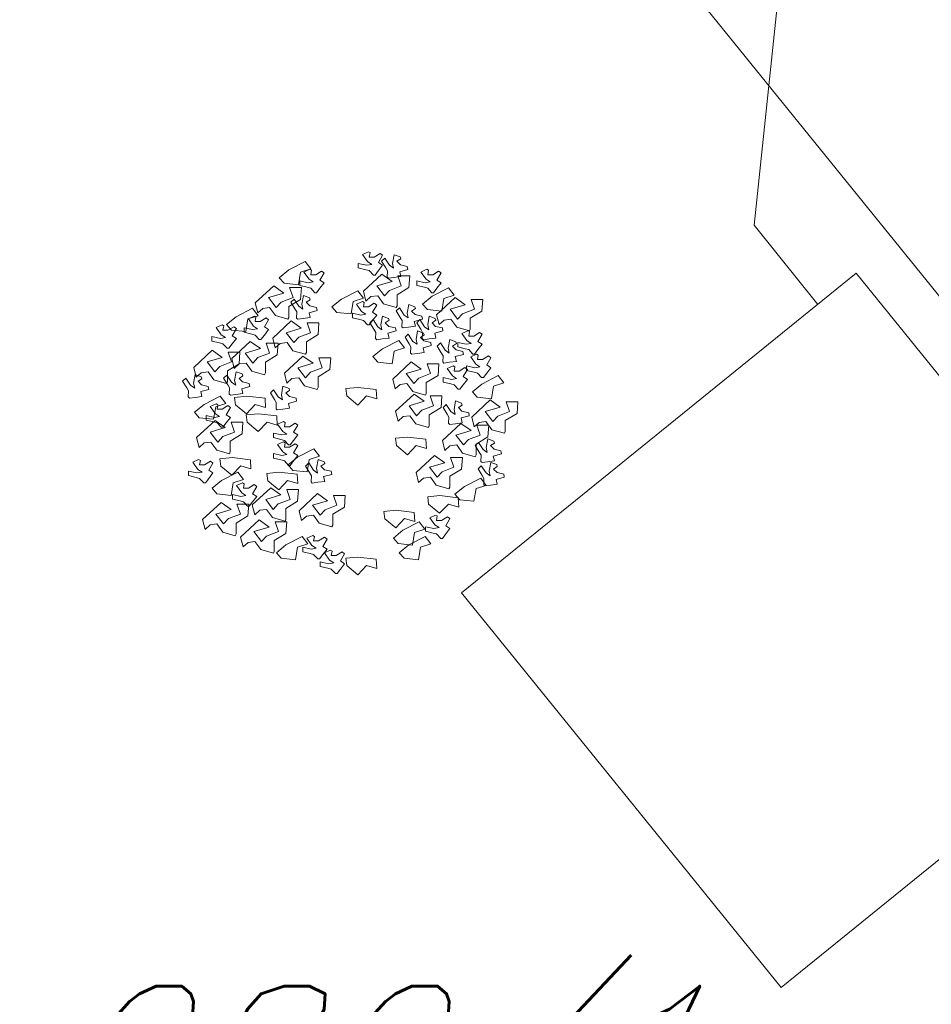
# Model space of a CAD drawing. Header units: millimetres. Extents: x 399756 to 681636, y -205891 to -101508.
# Tile 30 of 33: x 605065 to 614039, y -152770 to -143078. Entities that reach past the tile are written whole.
import ezdxf
from ezdxf.enums import TextEntityAlignment as Align

# ---------------------------------------------------------------- set-up
doc = ezdxf.new("R2010")
doc.units = ezdxf.units.MM
doc.header["$LTSCALE"] = 10
doc.header["$MEASUREMENT"] = 0
for name, color, linetype, lineweight in [('A_TENKA', 7, 'Continuous', 5), ('DAZDOVA KANALIZACIA', 30, 'ST_KANAL_DEST_PLNA', 50), ('PRIPOJKA SPLASKOVEJ KANALIZACIE', 82, 'Continuous', 30), ('stromy', 7, 'Continuous', 5), ('ZTI_KANAL_SPLASK-pripojka', 34, 'ST_KANAL_SPLASK_PLNA', 25), ('ZTI_PLYN_VEREJNY', 40, 'ST_KANAL_SPLASK_PLNA', 25)]:
    doc.layers.add(name, color=color, linetype=linetype, lineweight=lineweight)
doc.layers.add('N_ZELEN', color=7, linetype='Continuous')
doc.styles.get("Standard").update_dxf_attribs({"font": 'simplex.shx', "width": 0.8})
doc.linetypes.add('ST_KANAL_DEST_PLNA', pattern='A,136,-20,34,[23,st.shx,S=10,R=0,X=0,Y=0],16,[2,st.shx,S=10,R=0,X=0,Y=0],-25', length=231)
doc.linetypes.add('ST_KANAL_SPLASK_PLNA', pattern='A,136,-20,8,[2,st.shx,S=10,R=0,X=0,Y=0],32,[2,st.shx,S=10,R=0,X=0,Y=0],-25', length=221)
doc.linetypes.add('ST_PLYNOVOD_PLNA', pattern='A,136,-20,15,[25,st.shx,S=5,R=0,X=0,Y=0],-30,15,-25', length=241)

# ---------------------------------------------------------------- blocks, each defined once
blk = doc.blocks.new('fdhng')
at = {"layer": 'stromy'}
for p, q in [((523066.2, -980142.8), (523050.1, -980150.2)), ((523050.1, -980150.2), (523063.9, -980169.9)), ((523070.8, -980145.3), (523066.2, -980142.8)), ((523068.5, -980157.6), (523070.8, -980145.3)), ((523082.3, -980157.6), (523068.5, -980157.6)), ((523098.4, -980147.7), (523082.3, -980157.6)), ((523093.8, -980172.4), (523105.3, -980152.6)), ((523105.3, -980152.6), (523098.4, -980147.7)), ((523111.1, -980160.1), (523102.4, -980168.8)), ((523123.9, -980179.8), (523111.1, -980160.1)), ((523136.7, -980150.8), (523132.5, -980174.5)), ((523153.3, -980157), (523136.7, -980150.8)), ((523144.5, -980169), (523154.8, -980162)), ((523154.8, -980162), (523153.3, -980157)), ((522822.7, -980213.7), (522848.8, -980192.5)), ((522848.8, -980192.5), (522893.4, -980169.5)), ((522908.7, -980189.7), (522880.8, -980198.6)), ((522906.2, -980190.8), (522890.1, -980198.2)), ((522893.4, -980169.5), (522908.7, -980189.7)), ((522910.8, -980193.3), (522906.2, -980190.8)), ((522908.5, -980205.6), (522910.8, -980193.3)), ((523038.6, -980174.8), (523038.6, -980187.1)), ((523061.6, -980179.8), (523038.6, -980174.8)), ((523038.6, -980187.1), (523059.3, -980192.1)), ((523059.3, -980192.1), (523068.5, -980194.5)), ((523075.4, -980177.3), (523061.6, -980179.8)), ((523063.9, -980169.9), (523075.4, -980177.3)), ((523068.5, -980194.5), (523080, -980206.9)), ((523084.6, -980206.9), (523093.8, -980194.5)), ((523105.3, -980179.8), (523093.8, -980172.4)), ((523093.8, -980194.5), (523105.3, -980179.8)), ((523102.4, -980168.8), (523113.6, -980186.9)), ((523113.6, -980186.9), (523118.3, -980195.2)), ((523135.4, -980187.9), (523123.9, -980179.8)), ((523132.5, -980174.5), (523135.4, -980187.9)), ((523154.2, -980178.8), (523144.5, -980169)), ((523151.9, -980197.4), (523174, -980191.5)), ((523172.6, -980183.2), (523154.2, -980178.8)), ((523174, -980191.5), (523172.6, -980183.2)), ((523226.2, -980190.8), (523210.1, -980198.2)), ((523230.8, -980193.3), (523226.2, -980190.8)), ((523228.5, -980205.6), (523230.8, -980193.3)), ((522835.9, -980228.9), (522822.7, -980213.7)), ((522880.8, -980198.6), (522874.9, -980232.9)), ((522890.1, -980198.2), (522903.9, -980217.9)), ((522903.9, -980217.9), (522915.4, -980225.3)), ((522922.3, -980205.6), (522908.5, -980205.6)), ((522938.4, -980195.7), (522922.3, -980205.6)), ((522933.8, -980220.4), (522945.3, -980200.6)), ((522945.3, -980227.8), (522933.8, -980220.4)), ((522945.3, -980200.6), (522938.4, -980195.7)), ((523052.7, -980250.9), (523103.3, -980204.1)), ((523080, -980206.9), (523084.6, -980206.9)), ((523103.3, -980204.1), (523130.9, -980223.8)), ((523118.3, -980195.2), (523117.7, -980212)), ((523117.7, -980212), (523121, -980215.3)), ((523121, -980215.3), (523136.2, -980213)), ((523136.2, -980213), (523154.8, -980210.7)), ((523156.2, -980236.1), (523147, -980209)), ((523147, -980209), (523179.2, -980209)), ((523154.8, -980210.7), (523151.9, -980197.4)), ((523179.2, -980209), (523176.9, -980241)), ((523210.1, -980198.2), (523223.9, -980217.9)), ((523223.9, -980217.9), (523235.4, -980225.3)), ((523242.3, -980205.6), (523228.5, -980205.6)), ((523258.4, -980195.7), (523242.3, -980205.6)), ((523253.8, -980220.4), (523265.3, -980200.6)), ((523265.3, -980227.8), (523253.8, -980220.4)), ((523265.3, -980200.6), (523258.4, -980195.7)), ((522756.7, -980282.9), (522807.3, -980236.1)), ((522807.3, -980236.1), (522834.9, -980255.8)), ((522874.9, -980232.9), (522835.9, -980228.9)), ((522860.2, -980268.1), (522851, -980241)), ((522851, -980241), (522883.2, -980241)), ((522878.6, -980222.8), (522878.6, -980235.1)), ((522901.6, -980227.8), (522878.6, -980222.8)), ((522878.6, -980235.1), (522899.3, -980240.1)), ((522883.2, -980241), (522880.9, -980273)), ((522899.3, -980240.1), (522908.5, -980242.5)), ((522915.4, -980225.3), (522901.6, -980227.8)), ((522908.5, -980242.5), (522920, -980254.9)), ((522924.6, -980254.9), (522933.8, -980242.5)), ((522933.8, -980242.5), (522945.3, -980227.8)), ((523130.9, -980223.8), (523089.5, -980236.1)), ((523089.5, -980236.1), (523110.2, -980263.2)), ((523110.2, -980263.2), (523124, -980248.4)), ((523124, -980248.4), (523156.2, -980236.1)), ((523176.9, -980241), (523144.7, -980260.7)), ((523198.6, -980222.8), (523198.6, -980235.1)), ((523221.6, -980227.8), (523198.6, -980222.8)), ((523198.6, -980235.1), (523219.3, -980240.1)), ((523219.3, -980240.1), (523228.5, -980242.5)), ((523235.4, -980225.3), (523221.6, -980227.8)), ((523228.5, -980242.5), (523240, -980254.9)), ((523240.8, -980264.5), (523285.4, -980241.5)), ((523244.6, -980254.9), (523253.8, -980242.5)), ((523253.8, -980242.5), (523265.3, -980227.8)), ((523285.4, -980241.5), (523300.7, -980261.7)), ((522834.9, -980255.8), (522793.5, -980268.1)), ((522793.5, -980268.1), (522814.2, -980295.2)), ((522828, -980280.4), (522860.2, -980268.1)), ((522880.9, -980273), (522848.7, -980292.7)), ((522863.1, -980272.1), (522854.4, -980280.8)), ((522875.9, -980291.8), (522863.1, -980272.1)), ((522888.7, -980262.8), (522884.5, -980286.5)), ((522905.3, -980269), (522888.7, -980262.8)), ((522896.5, -980281), (522906.8, -980274)), ((522906.8, -980274), (522905.3, -980269)), ((522920, -980254.9), (522924.6, -980254.9)), ((522966.7, -980293.7), (522992.8, -980272.5)), ((522992.8, -980272.5), (523037.4, -980249.5)), ((523052.7, -980269.7), (523024.8, -980278.6)), ((523037.4, -980249.5), (523052.7, -980269.7)), ((523059.6, -980278), (523052.7, -980250.9)), ((523073.4, -980265.6), (523059.6, -980278)), ((523091.8, -980263.2), (523073.4, -980265.6)), ((523107.9, -980285.4), (523091.8, -980263.2)), ((523144.7, -980260.7), (523144.7, -980290.3)), ((523214.7, -980285.7), (523240.8, -980264.5)), ((523240, -980254.9), (523244.6, -980254.9)), ((523252.7, -980314.9), (523303.3, -980268.1)), ((523272.8, -980270.6), (523266.9, -980304.9)), ((523300.7, -980261.7), (523272.8, -980270.6)), ((523303.3, -980268.1), (523330.9, -980287.8)), ((523356.2, -980300.1), (523347, -980273)), ((523347, -980273), (523379.2, -980273)), ((523379.2, -980273), (523376.9, -980305)), ((522704.8, -980320.5), (522749.4, -980297.5)), ((522749.4, -980297.5), (522764.7, -980317.7)), ((522763.6, -980310), (522756.7, -980282.9)), ((522777.4, -980297.6), (522763.6, -980310)), ((522795.8, -980295.2), (522777.4, -980297.6)), ((522811.9, -980317.4), (522795.8, -980295.2)), ((522814.2, -980295.2), (522828, -980280.4)), ((522848.7, -980292.7), (522848.7, -980322.3)), ((522854.4, -980280.8), (522865.6, -980298.9)), ((522865.6, -980298.9), (522870.3, -980307.2)), ((522887.4, -980299.9), (522875.9, -980291.8)), ((522884.5, -980286.5), (522887.4, -980299.9)), ((522906.2, -980290.8), (522896.5, -980281)), ((522924.6, -980295.2), (522906.2, -980290.8)), ((522926, -980303.5), (522924.6, -980295.2)), ((522979.9, -980308.9), (522966.7, -980293.7)), ((523024.8, -980278.6), (523018.9, -980312.9)), ((523050.2, -980278.8), (523034.1, -980286.2)), ((523034.1, -980286.2), (523047.9, -980305.9)), ((523054.8, -980281.3), (523050.2, -980278.8)), ((523052.5, -980293.6), (523054.8, -980281.3)), ((523066.3, -980293.6), (523052.5, -980293.6)), ((523082.4, -980283.7), (523066.3, -980293.6)), ((523077.8, -980308.4), (523089.3, -980288.6)), ((523089.3, -980288.6), (523082.4, -980283.7)), ((523142.4, -980295.2), (523107.9, -980285.4)), ((523144.7, -980290.3), (523142.4, -980295.2)), ((523151.1, -980296.1), (523142.4, -980304.8)), ((523163.9, -980315.8), (523151.1, -980296.1)), ((523176.7, -980286.8), (523172.5, -980310.5)), ((523193.3, -980293), (523176.7, -980286.8)), ((523184.5, -980305), (523194.8, -980298)), ((523194.8, -980298), (523193.3, -980293)), ((523227.9, -980300.9), (523214.7, -980285.7)), ((523266.9, -980304.9), (523227.9, -980300.9)), ((523330.9, -980287.8), (523289.5, -980300.1)), ((523289.5, -980300.1), (523310.2, -980327.2)), ((523324, -980312.4), (523356.2, -980300.1)), ((522678.7, -980341.7), (522704.8, -980320.5)), ((522736.8, -980326.6), (522730.9, -980360.9)), ((522764.7, -980317.7), (522736.8, -980326.6)), ((522754.2, -980318.8), (522738.1, -980326.2)), ((522738.1, -980326.2), (522751.9, -980345.9)), ((522758.8, -980321.3), (522754.2, -980318.8)), ((522756.5, -980333.6), (522758.8, -980321.3)), ((522786.4, -980323.7), (522770.3, -980333.6)), ((522781.8, -980348.4), (522793.3, -980328.6)), ((522793.3, -980328.6), (522786.4, -980323.7)), ((522846.4, -980327.2), (522811.9, -980317.4)), ((522848.7, -980322.3), (522846.4, -980327.2)), ((522870.3, -980307.2), (522869.7, -980324)), ((522869.7, -980324), (522873, -980327.3)), ((522873, -980327.3), (522888.2, -980325)), ((522888.2, -980325), (522906.8, -980322.7)), ((522903.9, -980309.4), (522926, -980303.5)), ((522906.8, -980322.7), (522903.9, -980309.4)), ((523018.9, -980312.9), (522979.9, -980308.9)), ((523022.6, -980310.8), (523022.6, -980323.1)), ((523045.6, -980315.8), (523022.6, -980310.8)), ((523022.6, -980323.1), (523043.3, -980328.1)), ((523043.3, -980328.1), (523052.5, -980330.5)), ((523059.4, -980313.3), (523045.6, -980315.8)), ((523047.9, -980305.9), (523059.4, -980313.3)), ((523079.1, -980328.1), (523070.4, -980336.8)), ((523089.3, -980315.8), (523077.8, -980308.4)), ((523077.8, -980330.5), (523089.3, -980315.8)), ((523091.9, -980347.8), (523079.1, -980328.1)), ((523104.7, -980318.8), (523100.5, -980342.5)), ((523121.3, -980325), (523104.7, -980318.8)), ((523122.8, -980330), (523121.3, -980325)), ((523142.4, -980304.8), (523153.6, -980322.9)), ((523153.6, -980322.9), (523158.3, -980331.2)), ((523175.4, -980323.9), (523163.9, -980315.8)), ((523172.5, -980310.5), (523175.4, -980323.9)), ((523194.2, -980314.8), (523184.5, -980305)), ((523191.9, -980333.4), (523214, -980327.5)), ((523212.6, -980319.2), (523194.2, -980314.8)), ((523207.1, -980328.1), (523198.4, -980336.8)), ((523219.9, -980347.8), (523207.1, -980328.1)), ((523214, -980327.5), (523212.6, -980319.2)), ((523232.7, -980318.8), (523228.5, -980342.5)), ((523249.3, -980325), (523232.7, -980318.8)), ((523250.8, -980330), (523249.3, -980325)), ((523259.6, -980342), (523252.7, -980314.9)), ((523291.8, -980327.2), (523273.4, -980329.6)), ((523307.9, -980349.4), (523291.8, -980327.2)), ((523310.2, -980327.2), (523324, -980312.4)), ((523376.9, -980305), (523344.7, -980324.7)), ((523344.7, -980324.7), (523344.7, -980354.3)), ((522666.2, -980342.8), (522650.1, -980350.2)), ((522650.1, -980350.2), (522663.9, -980369.9)), ((522670.8, -980345.3), (522666.2, -980342.8)), ((522668.5, -980357.6), (522670.8, -980345.3)), ((522691.9, -980356.9), (522678.7, -980341.7)), ((522698.4, -980347.7), (522682.3, -980357.6)), ((522693.8, -980372.4), (522705.3, -980352.6)), ((522705.3, -980352.6), (522698.4, -980347.7)), ((522726.6, -980350.8), (522726.6, -980363.1)), ((522749.6, -980355.8), (522726.6, -980350.8)), ((522763.4, -980353.3), (522749.6, -980355.8)), ((522751.9, -980345.9), (522763.4, -980353.3)), ((522770.3, -980333.6), (522756.5, -980333.6)), ((522793.3, -980355.8), (522781.8, -980348.4)), ((522781.8, -980370.5), (522793.3, -980355.8)), ((522804.7, -980378.9), (522855.3, -980332.1)), ((522882.9, -980351.8), (522841.5, -980364.1)), ((522855.3, -980332.1), (522882.9, -980351.8)), ((522908.2, -980364.1), (522899, -980337)), ((522899, -980337), (522931.2, -980337)), ((522931.2, -980337), (522928.9, -980369)), ((523052.5, -980330.5), (523064, -980342.9)), ((523064, -980342.9), (523068.6, -980342.9)), ((523068.6, -980342.9), (523077.8, -980330.5)), ((523070.4, -980336.8), (523081.6, -980354.9)), ((523081.6, -980354.9), (523086.3, -980363.2)), ((523103.4, -980355.9), (523091.9, -980347.8)), ((523100.5, -980342.5), (523103.4, -980355.9)), ((523112.5, -980337), (523122.8, -980330)), ((523122.2, -980346.8), (523112.5, -980337)), ((523140.6, -980351.2), (523122.2, -980346.8)), ((523142, -980359.5), (523140.6, -980351.2)), ((523158.3, -980331.2), (523157.7, -980348)), ((523157.7, -980348), (523161, -980351.3)), ((523161, -980351.3), (523176.2, -980349)), ((523176.2, -980349), (523194.8, -980346.7)), ((523194.8, -980346.7), (523191.9, -980333.4)), ((523198.4, -980336.8), (523209.6, -980354.9)), ((523209.6, -980354.9), (523214.3, -980363.2)), ((523231.4, -980355.9), (523219.9, -980347.8)), ((523228.5, -980342.5), (523231.4, -980355.9)), ((523240.5, -980337), (523250.8, -980330)), ((523250.2, -980346.8), (523240.5, -980337)), ((523268.6, -980351.2), (523250.2, -980346.8)), ((523273.4, -980329.6), (523259.6, -980342)), ((523270, -980359.5), (523268.6, -980351.2)), ((523342.4, -980359.2), (523307.9, -980349.4)), ((523344.7, -980354.3), (523342.4, -980359.2)), ((522638.6, -980374.8), (522638.6, -980387.1)), ((522661.6, -980379.8), (522638.6, -980374.8)), ((522675.4, -980377.3), (522661.6, -980379.8)), ((522663.9, -980369.9), (522675.4, -980377.3)), ((522682.3, -980357.6), (522668.5, -980357.6)), ((522730.9, -980360.9), (522691.9, -980356.9)), ((522705.3, -980379.8), (522693.8, -980372.4)), ((522693.8, -980394.5), (522705.3, -980379.8)), ((522726.6, -980363.1), (522747.3, -980368.1)), ((522747.3, -980368.1), (522756.5, -980370.5)), ((522756.5, -980370.5), (522768, -980382.9)), ((522768, -980382.9), (522772.6, -980382.9)), ((522772.6, -980382.9), (522781.8, -980370.5)), ((522811.6, -980406), (522804.7, -980378.9)), ((522841.5, -980364.1), (522862.2, -980391.2)), ((522862.2, -980391.2), (522876, -980376.4)), ((522876, -980376.4), (522908.2, -980364.1)), ((522928.9, -980369), (522896.7, -980388.7)), ((523086.3, -980363.2), (523085.7, -980380)), ((523085.7, -980380), (523089, -980383.3)), ((523089, -980383.3), (523104.2, -980381)), ((523104.2, -980381), (523122.8, -980378.7)), ((523119.9, -980365.4), (523142, -980359.5)), ((523122.8, -980378.7), (523119.9, -980365.4)), ((523175.1, -980368.1), (523166.4, -980376.8)), ((523166.4, -980376.8), (523177.6, -980394.9)), ((523187.9, -980387.8), (523175.1, -980368.1)), ((523200.7, -980358.8), (523196.5, -980382.5)), ((523196.5, -980382.5), (523199.4, -980395.9)), ((523217.3, -980365), (523200.7, -980358.8)), ((523208.5, -980377), (523218.8, -980370)), ((523218.2, -980386.8), (523208.5, -980377)), ((523214.3, -980363.2), (523213.7, -980380)), ((523213.7, -980380), (523217, -980383.3)), ((523217, -980383.3), (523232.2, -980381)), ((523218.8, -980370), (523217.3, -980365)), ((523232.2, -980381), (523250.8, -980378.7)), ((523247.9, -980365.4), (523270, -980359.5)), ((523250.8, -980378.7), (523247.9, -980365.4)), ((523288.7, -980382.8), (523284.5, -980406.5)), ((523305.3, -980389), (523288.7, -980382.8)), ((523338.2, -980358.8), (523322.1, -980366.2)), ((523322.1, -980366.2), (523335.9, -980385.9)), ((523342.8, -980361.3), (523338.2, -980358.8)), ((523340.5, -980373.6), (523342.8, -980361.3)), ((523354.3, -980373.6), (523340.5, -980373.6)), ((523370.4, -980363.7), (523354.3, -980373.6)), ((523365.8, -980388.4), (523377.3, -980368.6)), ((523377.3, -980368.6), (523370.4, -980363.7)), ((522638.6, -980387.1), (522659.3, -980392.1)), ((522659.3, -980392.1), (522668.5, -980394.5)), ((522668.5, -980394.5), (522680, -980406.9)), ((522680, -980406.9), (522684.6, -980406.9)), ((522684.6, -980406.9), (522693.8, -980394.5)), ((522692.7, -980434.9), (522743.3, -980388.1)), ((522770.9, -980407.8), (522729.5, -980420.1)), ((522743.3, -980388.1), (522770.9, -980407.8)), ((522796.2, -980420.1), (522787, -980393)), ((522787, -980393), (522819.2, -980393)), ((522825.4, -980393.6), (522811.6, -980406)), ((522819.2, -980393), (522816.9, -980425)), ((522843.8, -980391.2), (522825.4, -980393.6)), ((522859.9, -980413.4), (522843.8, -980391.2)), ((522896.7, -980388.7), (522896.7, -980418.3)), ((523078.7, -980429.7), (523104.8, -980408.5)), ((523104.8, -980408.5), (523149.4, -980385.5)), ((523164.7, -980405.7), (523136.8, -980414.6)), ((523149.4, -980385.5), (523164.7, -980405.7)), ((523177.6, -980394.9), (523182.3, -980403.2)), ((523182.3, -980403.2), (523181.7, -980420)), ((523199.4, -980395.9), (523187.9, -980387.8)), ((523215.9, -980405.4), (523238, -980399.5)), ((523218.8, -980418.7), (523215.9, -980405.4)), ((523236.6, -980391.2), (523218.2, -980386.8)), ((523238, -980399.5), (523236.6, -980391.2)), ((523263.1, -980392.1), (523254.4, -980400.8)), ((523254.4, -980400.8), (523265.6, -980418.9)), ((523275.9, -980411.8), (523263.1, -980392.1)), ((523284.5, -980406.5), (523287.4, -980419.9)), ((523296.5, -980401), (523306.8, -980394)), ((523306.2, -980410.8), (523296.5, -980401)), ((523306.8, -980394), (523305.3, -980389)), ((523310.6, -980390.8), (523310.6, -980403.1)), ((523333.6, -980395.8), (523310.6, -980390.8)), ((523310.6, -980403.1), (523331.3, -980408.1)), ((523331.3, -980408.1), (523340.5, -980410.5)), ((523347.4, -980393.3), (523333.6, -980395.8)), ((523335.9, -980385.9), (523347.4, -980393.3)), ((523377.3, -980395.8), (523365.8, -980388.4)), ((523365.8, -980410.5), (523377.3, -980395.8)), ((522588.7, -980458.9), (522639.3, -980412.1)), ((522666.9, -980431.8), (522625.5, -980444.1)), ((522639.3, -980412.1), (522666.9, -980431.8)), ((522692.2, -980444.1), (522683, -980417)), ((522683, -980417), (522715.2, -980417)), ((522699.6, -980462), (522692.7, -980434.9)), ((522715.2, -980417), (522712.9, -980449)), ((522729.5, -980420.1), (522750.2, -980447.2)), ((522750.2, -980447.2), (522764, -980432.4)), ((522764, -980432.4), (522796.2, -980420.1)), ((522816.9, -980425), (522784.7, -980444.7)), ((522836.7, -980474.9), (522887.3, -980428.1)), ((522894.4, -980423.2), (522859.9, -980413.4)), ((522887.3, -980428.1), (522914.9, -980447.8)), ((522896.7, -980418.3), (522894.4, -980423.2)), ((522940.2, -980460.1), (522931, -980433)), ((522931, -980433), (522963.2, -980433)), ((522963.2, -980433), (522960.9, -980465)), ((523091.9, -980444.9), (523078.7, -980429.7)), ((523136.8, -980414.6), (523130.9, -980448.9)), ((523181.7, -980420), (523185, -980423.3)), ((523185, -980423.3), (523200.2, -980421)), ((523200.2, -980421), (523218.8, -980418.7)), ((523265.6, -980418.9), (523270.3, -980427.2)), ((523270.3, -980427.2), (523269.7, -980444)), ((523287.4, -980419.9), (523275.9, -980411.8)), ((523303.9, -980429.4), (523326, -980423.5)), ((523306.8, -980442.7), (523303.9, -980429.4)), ((523324.6, -980415.2), (523306.2, -980410.8)), ((523326, -980423.5), (523324.6, -980415.2)), ((523340.5, -980410.5), (523352, -980422.9)), ((523362.2, -980422.8), (523346.1, -980430.2)), ((523346.1, -980430.2), (523359.9, -980449.9)), ((523352, -980422.9), (523356.6, -980422.9)), ((523356.6, -980422.9), (523365.8, -980410.5)), ((523366.8, -980425.3), (523362.2, -980422.8)), ((523364.5, -980437.6), (523366.8, -980425.3)), ((523394.4, -980427.7), (523378.3, -980437.6)), ((523389.8, -980452.4), (523401.3, -980432.6)), ((523401.3, -980432.6), (523394.4, -980427.7)), ((522595.6, -980486), (522588.7, -980458.9)), ((522625.5, -980444.1), (522646.2, -980471.2)), ((522646.2, -980471.2), (522660, -980456.4)), ((522660, -980456.4), (522692.2, -980444.1)), ((522712.9, -980449), (522680.7, -980468.7)), ((522713.4, -980449.6), (522699.6, -980462)), ((522731.8, -980447.2), (522713.4, -980449.6)), ((522747.9, -980469.4), (522731.8, -980447.2)), ((522784.7, -980444.7), (522784.7, -980474.3)), ((522914.9, -980447.8), (522873.5, -980460.1)), ((522873.5, -980460.1), (522894.2, -980487.2)), ((522908, -980472.4), (522940.2, -980460.1)), ((523130.9, -980448.9), (523091.9, -980444.9)), ((523132.7, -980490.9), (523183.3, -980444.1)), ((523210.9, -980463.8), (523169.5, -980476.1)), ((523183.3, -980444.1), (523210.9, -980463.8)), ((523236.2, -980476.1), (523227, -980449)), ((523227, -980449), (523259.2, -980449)), ((523259.2, -980449), (523256.9, -980481)), ((523269.7, -980444), (523273, -980447.3)), ((523273, -980447.3), (523288.2, -980445)), ((523298.2, -980454.8), (523282.1, -980462.2)), ((523282.1, -980462.2), (523295.9, -980481.9)), ((523288.2, -980445), (523306.8, -980442.7)), ((523302.8, -980457.3), (523298.2, -980454.8)), ((523300.5, -980469.6), (523302.8, -980457.3)), ((523330.4, -980459.7), (523314.3, -980469.6)), ((523337.3, -980464.6), (523330.4, -980459.7)), ((523334.6, -980454.8), (523334.6, -980467.1)), ((523357.6, -980459.8), (523334.6, -980454.8)), ((523371.4, -980457.3), (523357.6, -980459.8)), ((523359.9, -980449.9), (523371.4, -980457.3)), ((523378.3, -980437.6), (523364.5, -980437.6)), ((523401.3, -980459.8), (523389.8, -980452.4)), ((523389.8, -980474.5), (523401.3, -980459.8)), ((522567.1, -980488.1), (522558.4, -980496.8)), ((522579.9, -980507.8), (522567.1, -980488.1)), ((522592.7, -980478.8), (522588.5, -980502.5)), ((522609.3, -980485), (522592.7, -980478.8)), ((522609.4, -980473.6), (522595.6, -980486)), ((522600.5, -980497), (522610.8, -980490)), ((522610.8, -980490), (522609.3, -980485)), ((522627.8, -980471.2), (522609.4, -980473.6)), ((522643.9, -980493.4), (522627.8, -980471.2)), ((522679.1, -980480.1), (522670.4, -980488.8)), ((522670.4, -980488.8), (522681.6, -980506.9)), ((522691.9, -980499.8), (522679.1, -980480.1)), ((522680.7, -980468.7), (522680.7, -980498.3)), ((522704.7, -980470.8), (522700.5, -980494.5)), ((522721.3, -980477), (522704.7, -980470.8)), ((522712.5, -980489), (522722.8, -980482)), ((522722.2, -980498.8), (522712.5, -980489)), ((522722.8, -980482), (522721.3, -980477)), ((522782.4, -980479.2), (522747.9, -980469.4)), ((522784.7, -980474.3), (522782.4, -980479.2)), ((522843.6, -980502), (522836.7, -980474.9)), ((522857.4, -980489.6), (522843.6, -980502)), ((522875.8, -980487.2), (522857.4, -980489.6)), ((522891.9, -980509.4), (522875.8, -980487.2)), ((522894.2, -980487.2), (522908, -980472.4)), ((522960.9, -980465), (522928.7, -980484.7)), ((522928.7, -980484.7), (522928.7, -980514.3)), ((523139.6, -980518), (523132.7, -980490.9)), ((523169.5, -980476.1), (523190.2, -980503.2)), ((523190.2, -980503.2), (523204, -980488.4)), ((523204, -980488.4), (523236.2, -980476.1)), ((523256.9, -980481), (523224.7, -980500.7)), ((523270.6, -980486.8), (523270.6, -980499.1)), ((523293.6, -980491.8), (523270.6, -980486.8)), ((523307.4, -980489.3), (523293.6, -980491.8)), ((523295.9, -980481.9), (523307.4, -980489.3)), ((523314.3, -980469.6), (523300.5, -980469.6)), ((523325.8, -980484.4), (523337.3, -980464.6)), ((523337.3, -980491.8), (523325.8, -980484.4)), ((523334.6, -980467.1), (523355.3, -980472.1)), ((523355.3, -980472.1), (523364.5, -980474.5)), ((523364.5, -980474.5), (523376, -980486.9)), ((523376, -980486.9), (523380.6, -980486.9)), ((523376.8, -980504.5), (523421.4, -980481.5)), ((523380.6, -980486.9), (523389.8, -980474.5)), ((523421.4, -980481.5), (523436.7, -980501.7)), ((522558.4, -980496.8), (522569.6, -980514.9)), ((522569.6, -980514.9), (522574.3, -980523.2)), ((522591.4, -980515.9), (522579.9, -980507.8)), ((522588.5, -980502.5), (522591.4, -980515.9)), ((522610.2, -980506.8), (522600.5, -980497)), ((522628.6, -980511.2), (522610.2, -980506.8)), ((522630, -980519.5), (522628.6, -980511.2)), ((522678.4, -980503.2), (522643.9, -980493.4)), ((522680.7, -980498.3), (522678.4, -980503.2)), ((522681.6, -980506.9), (522686.3, -980515.2)), ((522686.3, -980515.2), (522685.7, -980532)), ((522703.4, -980507.9), (522691.9, -980499.8)), ((522700.5, -980494.5), (522703.4, -980507.9)), ((522719.9, -980517.4), (522742, -980511.5)), ((522722.8, -980530.7), (522719.9, -980517.4)), ((522740.6, -980503.2), (522722.2, -980498.8)), ((522742, -980511.5), (522740.6, -980503.2)), ((522832.7, -980510.8), (522828.5, -980534.5)), ((522849.3, -980517), (522832.7, -980510.8)), ((522850.8, -980522), (522849.3, -980517)), ((522926.4, -980519.2), (522891.9, -980509.4)), ((522928.7, -980514.3), (522926.4, -980519.2)), ((523004.4, -980517), (523037.8, -980513.8)), ((523006.9, -980537), (523004.4, -980517)), ((523037.8, -980513.8), (523087.7, -980519.4)), ((523153.4, -980505.6), (523139.6, -980518)), ((523171.8, -980503.2), (523153.4, -980505.6)), ((523187.9, -980525.4), (523171.8, -980503.2)), ((523224.7, -980500.7), (523224.7, -980530.3)), ((523270.6, -980499.1), (523291.3, -980504.1)), ((523291.3, -980504.1), (523300.5, -980506.5)), ((523300.5, -980506.5), (523312, -980518.9)), ((523316.6, -980518.9), (523325.8, -980506.5)), ((523325.8, -980506.5), (523337.3, -980491.8)), ((523350.7, -980525.7), (523376.8, -980504.5)), ((523408.8, -980510.6), (523402.9, -980544.9)), ((523436.7, -980501.7), (523408.8, -980510.6)), ((522574.3, -980523.2), (522573.7, -980540)), ((522573.7, -980540), (522577, -980543.3)), ((522577, -980543.3), (522592.2, -980541)), ((522592.2, -980541), (522610.8, -980538.7)), ((522607.9, -980525.4), (522630, -980519.5)), ((522610.8, -980538.7), (522607.9, -980525.4)), ((522616.8, -980560.5), (522661.4, -980537.5)), ((522661.4, -980537.5), (522676.7, -980557.7)), ((522685.7, -980532), (522689, -980535.3)), ((522689, -980535.3), (522704.2, -980533)), ((522700.4, -980541), (522733.8, -980537.8)), ((522702.9, -980561), (522700.4, -980541)), ((522704.2, -980533), (522722.8, -980530.7)), ((522733.8, -980537.8), (522783.7, -980543.4)), ((522783.7, -980543.4), (522785.2, -980568.8)), ((522807.1, -980520.1), (522798.4, -980528.8)), ((522798.4, -980528.8), (522809.6, -980546.9)), ((522819.9, -980539.8), (522807.1, -980520.1)), ((522831.4, -980547.9), (522819.9, -980539.8)), ((522828.5, -980534.5), (522831.4, -980547.9)), ((522840.5, -980529), (522850.8, -980522)), ((522850.2, -980538.8), (522840.5, -980529)), ((522868.6, -980543.2), (522850.2, -980538.8)), ((522870, -980551.5), (522868.6, -980543.2)), ((523037.1, -980561.9), (523006.9, -980537)), ((523061.1, -980536.6), (523037.1, -980561.9)), ((523089.2, -980544.8), (523061.1, -980536.6)), ((523087.7, -980519.4), (523089.2, -980544.8)), ((523140.7, -980578.9), (523191.3, -980532.1)), ((523222.4, -980535.2), (523187.9, -980525.4)), ((523191.3, -980532.1), (523218.9, -980551.8)), ((523224.7, -980530.3), (523222.4, -980535.2)), ((523244.2, -980564.1), (523235, -980537)), ((523235, -980537), (523267.2, -980537)), ((523267.2, -980537), (523264.9, -980569)), ((523312, -980518.9), (523316.6, -980518.9)), ((523363.9, -980540.9), (523350.7, -980525.7)), ((523402.9, -980544.9), (523363.9, -980540.9)), ((522590.7, -980581.7), (522616.8, -980560.5)), ((522650.2, -980558.8), (522634.1, -980566.2)), ((522634.1, -980566.2), (522647.9, -980585.9)), ((522648.8, -980566.6), (522642.9, -980600.9)), ((522676.7, -980557.7), (522648.8, -980566.6)), ((522654.8, -980561.3), (522650.2, -980558.8)), ((522652.5, -980573.6), (522654.8, -980561.3)), ((522682.4, -980563.7), (522666.3, -980573.6)), ((522677.8, -980588.4), (522689.3, -980568.6)), ((522689.3, -980568.6), (522682.4, -980563.7)), ((522733.1, -980585.9), (522702.9, -980561)), ((522757.1, -980560.6), (522733.1, -980585.9)), ((522785.2, -980568.8), (522757.1, -980560.6)), ((522809.6, -980546.9), (522814.3, -980555.2)), ((522814.3, -980555.2), (522813.7, -980572)), ((522832.2, -980573), (522850.8, -980570.7)), ((522847.9, -980557.4), (522870, -980551.5)), ((522850.8, -980570.7), (522847.9, -980557.4)), ((523218.9, -980551.8), (523177.5, -980564.1)), ((523177.5, -980564.1), (523198.2, -980591.2)), ((523212, -980576.4), (523244.2, -980564.1)), ((523264.9, -980569), (523232.7, -980588.7)), ((523279.1, -980560.1), (523270.4, -980568.8)), ((523270.4, -980568.8), (523281.6, -980586.9)), ((523291.9, -980579.8), (523279.1, -980560.1)), ((523304.7, -980550.8), (523300.5, -980574.5)), ((523321.3, -980557), (523304.7, -980550.8)), ((523312.5, -980569), (523322.8, -980562)), ((523322.2, -980578.8), (523312.5, -980569)), ((523322.8, -980562), (523321.3, -980557)), ((523348.7, -980594.9), (523399.3, -980548.1)), ((523426.9, -980567.8), (523385.5, -980580.1)), ((523399.3, -980548.1), (523426.9, -980567.8)), ((523452.2, -980580.1), (523443, -980553)), ((523443, -980553), (523475.2, -980553)), ((523475.2, -980553), (523472.9, -980585)), ((522603.9, -980596.9), (522590.7, -980581.7)), ((522642.9, -980600.9), (522603.9, -980596.9)), ((522622.6, -980590.8), (522622.6, -980603.1)), ((522645.6, -980595.8), (522622.6, -980590.8)), ((522659.4, -980593.3), (522645.6, -980595.8)), ((522647.9, -980585.9), (522659.4, -980593.3)), ((522666.3, -980573.6), (522652.5, -980573.6)), ((522689.3, -980595.8), (522677.8, -980588.4)), ((522677.8, -980610.5), (522689.3, -980595.8)), ((522732.4, -980589), (522765.8, -980585.8)), ((522734.9, -980609), (522732.4, -980589)), ((522765.8, -980585.8), (522815.7, -980591.4)), ((522813.7, -980572), (522817, -980575.3)), ((522815.7, -980591.4), (522817.2, -980616.8)), ((522817, -980575.3), (522832.2, -980573)), ((523147.6, -980606), (523140.7, -980578.9)), ((523161.4, -980593.6), (523147.6, -980606)), ((523179.8, -980591.2), (523161.4, -980593.6)), ((523195.9, -980613.4), (523179.8, -980591.2)), ((523198.2, -980591.2), (523212, -980576.4)), ((523232.7, -980588.7), (523232.7, -980618.3)), ((523281.6, -980586.9), (523286.3, -980595.2)), ((523286.3, -980595.2), (523285.7, -980612)), ((523303.4, -980587.9), (523291.9, -980579.8)), ((523300.5, -980574.5), (523303.4, -980587.9)), ((523319.9, -980597.4), (523342, -980591.5)), ((523322.8, -980610.7), (523319.9, -980597.4)), ((523340.6, -980583.2), (523322.2, -980578.8)), ((523342, -980591.5), (523340.6, -980583.2)), ((523355.6, -980622), (523348.7, -980594.9)), ((523385.5, -980580.1), (523406.2, -980607.2)), ((523406.2, -980607.2), (523420, -980592.4)), ((523420, -980592.4), (523452.2, -980580.1)), ((523472.9, -980585), (523440.7, -980604.7)), ((522596.7, -980650.9), (522647.3, -980604.1)), ((522622.6, -980603.1), (522643.3, -980608.1)), ((522674.9, -980623.8), (522633.5, -980636.1)), ((522643.3, -980608.1), (522652.5, -980610.5)), ((522647.3, -980604.1), (522674.9, -980623.8)), ((522652.5, -980610.5), (522664, -980622.9)), ((522664, -980622.9), (522668.6, -980622.9)), ((522668.6, -980622.9), (522677.8, -980610.5)), ((522700.2, -980636.1), (522691, -980609)), ((522691, -980609), (522723.2, -980609)), ((522723.2, -980609), (522720.9, -980641)), ((522765.1, -980633.9), (522734.9, -980609)), ((522789.1, -980608.6), (522765.1, -980633.9)), ((522817.2, -980616.8), (522789.1, -980608.6)), ((522834.2, -980606.8), (522818.1, -980614.2)), ((522818.1, -980614.2), (522831.9, -980633.9)), ((522838.8, -980609.3), (522834.2, -980606.8)), ((522836.5, -980621.6), (522838.8, -980609.3)), ((522850.3, -980621.6), (522836.5, -980621.6)), ((522866.4, -980611.7), (522850.3, -980621.6)), ((522861.8, -980636.4), (522873.3, -980616.6)), ((522873.3, -980616.6), (522866.4, -980611.7)), ((523230.4, -980623.2), (523195.9, -980613.4)), ((523232.7, -980618.3), (523230.4, -980623.2)), ((523268.7, -980658.9), (523319.3, -980612.1)), ((523285.7, -980612), (523289, -980615.3)), ((523289, -980615.3), (523304.2, -980613)), ((523304.2, -980613), (523322.8, -980610.7)), ((523319.3, -980612.1), (523346.9, -980631.8)), ((523369.4, -980609.6), (523355.6, -980622)), ((523372.2, -980644.1), (523363, -980617)), ((523363, -980617), (523395.2, -980617)), ((523387.8, -980607.2), (523369.4, -980609.6)), ((523403.9, -980629.4), (523387.8, -980607.2)), ((523395.2, -980617), (523392.9, -980649)), ((523440.7, -980604.7), (523440.7, -980634.3)), ((522603.6, -980678), (522596.7, -980650.9)), ((522633.5, -980636.1), (522654.2, -980663.2)), ((522654.2, -980663.2), (522668, -980648.4)), ((522668, -980648.4), (522700.2, -980636.1)), ((522720.9, -980641), (522688.7, -980660.7)), ((522806.6, -980638.8), (522806.6, -980651.1)), ((522829.6, -980643.8), (522806.6, -980638.8)), ((522806.6, -980651.1), (522827.3, -980656.1)), ((522843.4, -980641.3), (522829.6, -980643.8)), ((522831.9, -980633.9), (522843.4, -980641.3)), ((522873.3, -980643.8), (522861.8, -980636.4)), ((522861.8, -980658.5), (522873.3, -980643.8)), ((523140.4, -980653), (523173.8, -980649.8)), ((523173.8, -980649.8), (523223.7, -980655.4)), ((523346.9, -980631.8), (523305.5, -980644.1)), ((523305.5, -980644.1), (523326.2, -980671.2)), ((523340, -980656.4), (523372.2, -980644.1)), ((523392.9, -980649), (523360.7, -980668.7)), ((523438.4, -980639.2), (523403.9, -980629.4)), ((523440.7, -980634.3), (523438.4, -980639.2)), ((522617.4, -980665.6), (522603.6, -980678)), ((522635.8, -980663.2), (522617.4, -980665.6)), ((522651.9, -980685.4), (522635.8, -980663.2)), ((522688.7, -980660.7), (522688.7, -980690.3)), ((522834.2, -980662.8), (522818.1, -980670.2)), ((522818.1, -980670.2), (522831.9, -980689.9)), ((522827.3, -980656.1), (522836.5, -980658.5)), ((522838.8, -980665.3), (522834.2, -980662.8)), ((522836.5, -980658.5), (522848, -980670.9)), ((522836.5, -980677.6), (522838.8, -980665.3)), ((522850.3, -980677.6), (522836.5, -980677.6)), ((522848, -980670.9), (522852.6, -980670.9)), ((522866.4, -980667.7), (522850.3, -980677.6)), ((522852.6, -980670.9), (522861.8, -980658.5)), ((522861.8, -980692.4), (522873.3, -980672.6)), ((522873.3, -980672.6), (522866.4, -980667.7)), ((523142.9, -980673), (523140.4, -980653)), ((523173.1, -980697.9), (523142.9, -980673)), ((523197.1, -980672.6), (523173.1, -980697.9)), ((523225.2, -980680.8), (523197.1, -980672.6)), ((523223.7, -980655.4), (523225.2, -980680.8)), ((523275.6, -980686), (523268.7, -980658.9)), ((523289.4, -980673.6), (523275.6, -980686)), ((523307.8, -980671.2), (523289.4, -980673.6)), ((523323.9, -980693.4), (523307.8, -980671.2)), ((523326.2, -980671.2), (523340, -980656.4)), ((523367.1, -980664.1), (523358.4, -980672.8)), ((523358.4, -980672.8), (523369.6, -980690.9)), ((523360.7, -980668.7), (523360.7, -980698.3)), ((523379.9, -980683.8), (523367.1, -980664.1)), ((523392.7, -980654.8), (523388.5, -980678.5)), ((523388.5, -980678.5), (523391.4, -980691.9)), ((523409.3, -980661), (523392.7, -980654.8)), ((523400.5, -980673), (523410.8, -980666)), ((523410.2, -980682.8), (523400.5, -980673)), ((523410.8, -980666), (523409.3, -980661)), ((522686.4, -980695.2), (522651.9, -980685.4)), ((522660.4, -980709), (522693.8, -980705.8)), ((522688.7, -980690.3), (522686.4, -980695.2)), ((522693.8, -980705.8), (522743.7, -980711.4)), ((522806.6, -980694.8), (522806.6, -980707.1)), ((522829.6, -980699.8), (522806.6, -980694.8)), ((522843.4, -980697.3), (522829.6, -980699.8)), ((522831.9, -980689.9), (522843.4, -980697.3)), ((522846.7, -980725.7), (522872.8, -980704.5)), ((522873.3, -980699.8), (522861.8, -980692.4)), ((522861.8, -980714.5), (522873.3, -980699.8)), ((522872.8, -980704.5), (522917.4, -980681.5)), ((522932.7, -980701.7), (522904.8, -980710.6)), ((522917.4, -980681.5), (522932.7, -980701.7)), ((523196.7, -980746.9), (523247.3, -980700.1)), ((523247.3, -980700.1), (523274.9, -980719.8)), ((523300.2, -980732.1), (523291, -980705)), ((523291, -980705), (523323.2, -980705)), ((523323.2, -980705), (523320.9, -980737)), ((523358.4, -980703.2), (523323.9, -980693.4)), ((523360.7, -980698.3), (523358.4, -980703.2)), ((523369.6, -980690.9), (523374.3, -980699.2)), ((523374.3, -980699.2), (523373.7, -980716)), ((523391.4, -980691.9), (523379.9, -980683.8)), ((523407.9, -980701.4), (523430, -980695.5)), ((523410.8, -980714.7), (523407.9, -980701.4)), ((523428.6, -980687.2), (523410.2, -980682.8)), ((523430, -980695.5), (523428.6, -980687.2)), ((522602.2, -980710.8), (522586.1, -980718.2)), ((522586.1, -980718.2), (522599.9, -980737.9)), ((522606.8, -980713.3), (522602.2, -980710.8)), ((522604.5, -980725.6), (522606.8, -980713.3)), ((522618.3, -980725.6), (522604.5, -980725.6)), ((522634.4, -980715.7), (522618.3, -980725.6)), ((522629.8, -980740.4), (522641.3, -980720.6)), ((522641.3, -980720.6), (522634.4, -980715.7)), ((522662.9, -980729), (522660.4, -980709)), ((522693.1, -980753.9), (522662.9, -980729)), ((522717.1, -980728.6), (522693.1, -980753.9)), ((522745.2, -980736.8), (522717.1, -980728.6)), ((522743.7, -980711.4), (522745.2, -980736.8)), ((522806.6, -980707.1), (522827.3, -980712.1)), ((522827.3, -980712.1), (522836.5, -980714.5)), ((522836.5, -980714.5), (522848, -980726.9)), ((522859.9, -980740.9), (522846.7, -980725.7)), ((522848, -980726.9), (522852.6, -980726.9)), ((522852.6, -980726.9), (522861.8, -980714.5)), ((522903.1, -980720.1), (522894.4, -980728.8)), ((522894.4, -980728.8), (522905.6, -980746.9)), ((522904.8, -980710.6), (522898.9, -980744.9)), ((522915.9, -980739.8), (522903.1, -980720.1)), ((522928.7, -980710.8), (522924.5, -980734.5)), ((522945.3, -980717), (522928.7, -980710.8)), ((522936.5, -980729), (522946.8, -980722)), ((522946.2, -980738.8), (522936.5, -980729)), ((522946.8, -980722), (522945.3, -980717)), ((523274.9, -980719.8), (523233.5, -980732.1)), ((523233.5, -980732.1), (523254.2, -980759.2)), ((523268, -980744.4), (523300.2, -980732.1)), ((523375.1, -980728.1), (523366.4, -980736.8)), ((523373.7, -980716), (523377, -980719.3)), ((523387.9, -980747.8), (523375.1, -980728.1)), ((523377, -980719.3), (523392.2, -980717)), ((523392.2, -980717), (523410.8, -980714.7)), ((523400.7, -980718.8), (523396.5, -980742.5)), ((523417.3, -980725), (523400.7, -980718.8)), ((523408.5, -980737), (523418.8, -980730)), ((523418.8, -980730), (523417.3, -980725)), ((522574.6, -980742.8), (522574.6, -980755.1)), ((522597.6, -980747.8), (522574.6, -980742.8)), ((522574.6, -980755.1), (522595.3, -980760.1)), ((522595.3, -980760.1), (522604.5, -980762.5)), ((522611.4, -980745.3), (522597.6, -980747.8)), ((522599.9, -980737.9), (522611.4, -980745.3)), ((522641.3, -980747.8), (522629.8, -980740.4)), ((522629.8, -980762.5), (522641.3, -980747.8)), ((522664.8, -980768.5), (522709.4, -980745.5)), ((522709.4, -980745.5), (522724.7, -980765.7)), ((522788.4, -980749), (522821.8, -980745.8)), ((522790.9, -980769), (522788.4, -980749)), ((522821.8, -980745.8), (522871.7, -980751.4)), ((522898.9, -980744.9), (522859.9, -980740.9)), ((522871.7, -980751.4), (522873.2, -980776.8)), ((522905.6, -980746.9), (522910.3, -980755.2)), ((522910.3, -980755.2), (522909.7, -980772)), ((522927.4, -980747.9), (522915.9, -980739.8)), ((522924.5, -980734.5), (522927.4, -980747.9)), ((522943.9, -980757.4), (522966, -980751.5)), ((522946.8, -980770.7), (522943.9, -980757.4)), ((522964.6, -980743.2), (522946.2, -980738.8)), ((522966, -980751.5), (522964.6, -980743.2)), ((523203.6, -980774), (523196.7, -980746.9)), ((523235.8, -980759.2), (523217.4, -980761.6)), ((523251.9, -980781.4), (523235.8, -980759.2)), ((523254.2, -980759.2), (523268, -980744.4)), ((523320.9, -980737), (523288.7, -980756.7)), ((523288.7, -980756.7), (523288.7, -980786.3)), ((523366.4, -980736.8), (523377.6, -980754.9)), ((523377.6, -980754.9), (523382.3, -980763.2)), ((523399.4, -980755.9), (523387.9, -980747.8)), ((523396.5, -980742.5), (523399.4, -980755.9)), ((523418.2, -980746.8), (523408.5, -980737)), ((523415.9, -980765.4), (523438, -980759.5)), ((523436.6, -980751.2), (523418.2, -980746.8)), ((523438, -980759.5), (523436.6, -980751.2)), ((522604.5, -980762.5), (522616, -980774.9)), ((522616, -980774.9), (522620.6, -980774.9)), ((522620.6, -980774.9), (522629.8, -980762.5)), ((522638.7, -980789.7), (522664.8, -980768.5)), ((522696.8, -980774.6), (522690.9, -980808.9)), ((522724.7, -980765.7), (522696.8, -980774.6)), ((522722.2, -980774.8), (522706.1, -980782.2)), ((522706.1, -980782.2), (522719.9, -980801.9)), ((522726.8, -980777.3), (522722.2, -980774.8)), ((522724.5, -980789.6), (522726.8, -980777.3)), ((522754.4, -980779.7), (522738.3, -980789.6)), ((522749.8, -980804.4), (522761.3, -980784.6)), ((522761.3, -980784.6), (522754.4, -980779.7)), ((522821.1, -980793.9), (522790.9, -980769)), ((522845.1, -980768.6), (522821.1, -980793.9)), ((522873.2, -980776.8), (522845.1, -980768.6)), ((522909.7, -980772), (522913, -980775.3)), ((522913, -980775.3), (522928.2, -980773)), ((522928.2, -980773), (522946.8, -980770.7)), ((523217.4, -980761.6), (523203.6, -980774)), ((523286.4, -980791.2), (523251.9, -980781.4)), ((523288.7, -980786.3), (523286.4, -980791.2)), ((523302.7, -980805.7), (523328.8, -980784.5)), ((523328.8, -980784.5), (523373.4, -980761.5)), ((523388.7, -980781.7), (523360.8, -980790.6)), ((523373.4, -980761.5), (523388.7, -980781.7)), ((523382.3, -980763.2), (523381.7, -980780)), ((523381.7, -980780), (523385, -980783.3)), ((523385, -980783.3), (523400.2, -980781)), ((523400.2, -980781), (523418.8, -980778.7)), ((523418.8, -980778.7), (523415.9, -980765.4)), ((522651.9, -980804.9), (522638.7, -980789.7)), ((522690.9, -980808.9), (522651.9, -980804.9)), ((522694.6, -980806.8), (522694.6, -980819.1)), ((522717.6, -980811.8), (522694.6, -980806.8)), ((522731.4, -980809.3), (522717.6, -980811.8)), ((522719.9, -980801.9), (522731.4, -980809.3)), ((522738.3, -980789.6), (522724.5, -980789.6)), ((522748.7, -980834.9), (522799.3, -980788.1)), ((522761.3, -980811.8), (522749.8, -980804.4)), ((522749.8, -980826.5), (522761.3, -980811.8)), ((522826.9, -980807.8), (522785.5, -980820.1)), ((522799.3, -980788.1), (522826.9, -980807.8)), ((522852.2, -980820.1), (522843, -980793)), ((522843, -980793), (522875.2, -980793)), ((522875.2, -980793), (522872.9, -980825)), ((522876.7, -980850.9), (522927.3, -980804.1)), ((522927.3, -980804.1), (522954.9, -980823.8)), ((522980.2, -980836.1), (522971, -980809)), ((522971, -980809), (523003.2, -980809)), ((523003.2, -980809), (523000.9, -980841)), ((523228.4, -980813), (523261.8, -980809.8)), ((523230.9, -980833), (523228.4, -980813)), ((523261.8, -980809.8), (523311.7, -980815.4)), ((523315.9, -980820.9), (523302.7, -980805.7)), ((523360.8, -980790.6), (523354.9, -980824.9)), ((522612.7, -980874.9), (522663.3, -980828.1)), ((522663.3, -980828.1), (522690.9, -980847.8)), ((522694.6, -980819.1), (522715.3, -980824.1)), ((522716.2, -980860.1), (522707, -980833)), ((522707, -980833), (522739.2, -980833)), ((522715.3, -980824.1), (522724.5, -980826.5)), ((522724.5, -980826.5), (522736, -980838.9)), ((522736, -980838.9), (522740.6, -980838.9)), ((522739.2, -980833), (522736.9, -980865)), ((522740.6, -980838.9), (522749.8, -980826.5)), ((522755.6, -980862), (522748.7, -980834.9)), ((522785.5, -980820.1), (522806.2, -980847.2)), ((522806.2, -980847.2), (522820, -980832.4)), ((522820, -980832.4), (522852.2, -980820.1)), ((522872.9, -980825), (522840.7, -980844.7)), ((522954.9, -980823.8), (522913.5, -980836.1)), ((522913.5, -980836.1), (522934.2, -980863.2)), ((522948, -980848.4), (522980.2, -980836.1)), ((523000.9, -980841), (522968.7, -980860.7)), ((523261.1, -980857.9), (523230.9, -980833)), ((523285.1, -980832.6), (523261.1, -980857.9)), ((523313.2, -980840.8), (523285.1, -980832.6)), ((523311.7, -980815.4), (523313.2, -980840.8)), ((523354.9, -980824.9), (523315.9, -980820.9)), ((522690.9, -980847.8), (522649.5, -980860.1)), ((522649.5, -980860.1), (522670.2, -980887.2)), ((522684, -980872.4), (522716.2, -980860.1)), ((522736.9, -980865), (522704.7, -980884.7)), ((522769.4, -980849.6), (522755.6, -980862)), ((522787.8, -980847.2), (522769.4, -980849.6)), ((522803.9, -980869.4), (522787.8, -980847.2)), ((522840.7, -980844.7), (522840.7, -980874.3)), ((522883.6, -980878), (522876.7, -980850.9)), ((522897.4, -980865.6), (522883.6, -980878)), ((522915.8, -980863.2), (522897.4, -980865.6)), ((522931.9, -980885.4), (522915.8, -980863.2)), ((522934.2, -980863.2), (522948, -980848.4)), ((522968.7, -980860.7), (522968.7, -980890.3)), ((523108.4, -980853), (523141.8, -980849.8)), ((523110.9, -980873), (523108.4, -980853)), ((523141.8, -980849.8), (523191.7, -980855.4)), ((523191.7, -980855.4), (523193.2, -980880.8)), ((523250.2, -980862.8), (523234.1, -980870.2)), ((523254.8, -980865.3), (523250.2, -980862.8)), ((523252.5, -980877.6), (523254.8, -980865.3)), ((523282.4, -980867.7), (523266.3, -980877.6)), ((523289.3, -980872.6), (523282.4, -980867.7)), ((522619.6, -980902), (522612.7, -980874.9)), ((522633.4, -980889.6), (522619.6, -980902)), ((522651.8, -980887.2), (522633.4, -980889.6)), ((522667.9, -980909.4), (522651.8, -980887.2)), ((522670.2, -980887.2), (522684, -980872.4)), ((522704.7, -980884.7), (522704.7, -980914.3)), ((522716.7, -980922.9), (522767.3, -980876.1)), ((522767.3, -980876.1), (522794.9, -980895.8)), ((522838.4, -980879.2), (522803.9, -980869.4)), ((522820.2, -980908.1), (522811, -980881)), ((522811, -980881), (522843.2, -980881)), ((522840.7, -980874.3), (522838.4, -980879.2)), ((522843.2, -980881), (522840.9, -980913)), ((522966.4, -980895.2), (522931.9, -980885.4)), ((522968.7, -980890.3), (522966.4, -980895.2)), ((523141.1, -980897.9), (523110.9, -980873)), ((523165.1, -980872.6), (523141.1, -980897.9)), ((523160.8, -980904.5), (523205.4, -980881.5)), ((523193.2, -980880.8), (523165.1, -980872.6)), ((523205.4, -980881.5), (523220.7, -980901.7)), ((523222.6, -980894.8), (523222.6, -980907.1)), ((523245.6, -980899.8), (523222.6, -980894.8)), ((523234.1, -980870.2), (523247.9, -980889.9)), ((523247.9, -980889.9), (523259.4, -980897.3)), ((523266.3, -980877.6), (523252.5, -980877.6)), ((523277.8, -980892.4), (523289.3, -980872.6)), ((523289.3, -980899.8), (523277.8, -980892.4)), ((522702.4, -980919.2), (522667.9, -980909.4)), ((522704.7, -980914.3), (522702.4, -980919.2)), ((522794.9, -980895.8), (522753.5, -980908.1)), ((522753.5, -980908.1), (522774.2, -980935.2)), ((522774.2, -980935.2), (522788, -980920.4)), ((522788, -980920.4), (522820.2, -980908.1)), ((522840.9, -980913), (522808.7, -980932.7)), ((522840.8, -980944.5), (522885.4, -980921.5)), ((522885.4, -980921.5), (522900.7, -980941.7)), ((522914.2, -980918.8), (522898.1, -980926.2)), ((522918.8, -980921.3), (522914.2, -980918.8)), ((522916.5, -980933.6), (522918.8, -980921.3)), ((523134.7, -980925.7), (523160.8, -980904.5)), ((523176.8, -980944.5), (523221.4, -980921.5)), ((523192.8, -980910.6), (523186.9, -980944.9)), ((523220.7, -980901.7), (523192.8, -980910.6)), ((523221.4, -980921.5), (523236.7, -980941.7)), ((523222.6, -980907.1), (523243.3, -980912.1)), ((523243.3, -980912.1), (523252.5, -980914.5)), ((523259.4, -980897.3), (523245.6, -980899.8)), ((523252.5, -980914.5), (523264, -980926.9)), ((523268.6, -980926.9), (523277.8, -980914.5)), ((523277.8, -980914.5), (523289.3, -980899.8)), ((522723.6, -980950), (522716.7, -980922.9)), ((522737.4, -980937.6), (522723.6, -980950)), ((522755.8, -980935.2), (522737.4, -980937.6)), ((522771.9, -980957.4), (522755.8, -980935.2)), ((522808.7, -980932.7), (522808.7, -980962.3)), ((522814.7, -980965.7), (522840.8, -980944.5)), ((522900.7, -980941.7), (522872.8, -980950.6)), ((522898.1, -980926.2), (522911.9, -980945.9)), ((522911.9, -980945.9), (522923.4, -980953.3)), ((522930.3, -980933.6), (522916.5, -980933.6)), ((522946.4, -980923.7), (522930.3, -980933.6)), ((522941.8, -980948.4), (522953.3, -980928.6)), ((522953.3, -980955.8), (522941.8, -980948.4)), ((522953.3, -980928.6), (522946.4, -980923.7)), ((523147.9, -980940.9), (523134.7, -980925.7)), ((523186.9, -980944.9), (523147.9, -980940.9)), ((523150.7, -980965.7), (523176.8, -980944.5)), ((523236.7, -980941.7), (523208.8, -980950.6)), ((523264, -980926.9), (523268.6, -980926.9)), ((522806.4, -980967.2), (522771.9, -980957.4)), ((522808.7, -980962.3), (522806.4, -980967.2)), ((522827.9, -980980.9), (522814.7, -980965.7)), ((522872.8, -980950.6), (522866.9, -980984.9)), ((522886.6, -980950.8), (522886.6, -980963.1)), ((522909.6, -980955.8), (522886.6, -980950.8)), ((522886.6, -980963.1), (522907.3, -980968.1)), ((522907.3, -980968.1), (522916.5, -980970.5)), ((522923.4, -980953.3), (522909.6, -980955.8)), ((522916.5, -980970.5), (522928, -980982.9)), ((522932.6, -980982.9), (522941.8, -980970.5)), ((522941.8, -980970.5), (522953.3, -980955.8)), ((522962.2, -980958.8), (522946.1, -980966.2)), ((522946.1, -980966.2), (522959.9, -980985.9)), ((522966.8, -980961.3), (522962.2, -980958.8)), ((522964.5, -980973.6), (522966.8, -980961.3)), ((522978.3, -980973.6), (522964.5, -980973.6)), ((522994.4, -980963.7), (522978.3, -980973.6)), ((522989.8, -980988.4), (523001.3, -980968.6)), ((523001.3, -980968.6), (522994.4, -980963.7)), ((523163.9, -980980.9), (523150.7, -980965.7)), ((523208.8, -980950.6), (523202.9, -980984.9)), ((522866.9, -980984.9), (522827.9, -980980.9)), ((522928, -980982.9), (522932.6, -980982.9)), ((522934.6, -980990.8), (522934.6, -981003.1)), ((522957.6, -980995.8), (522934.6, -980990.8)), ((522971.4, -980993.3), (522957.6, -980995.8)), ((522959.9, -980985.9), (522971.4, -980993.3)), ((523001.3, -980995.8), (522989.8, -980988.4)), ((522989.8, -981010.5), (523001.3, -980995.8)), ((523004.4, -980981), (523037.8, -980977.8)), ((523006.9, -981001), (523004.4, -980981)), ((523037.1, -981025.9), (523006.9, -981001)), ((523061.1, -981000.6), (523037.1, -981025.9)), ((523037.8, -980977.8), (523087.7, -980983.4)), ((523089.2, -981008.8), (523061.1, -981000.6)), ((523087.7, -980983.4), (523089.2, -981008.8)), ((523202.9, -980984.9), (523163.9, -980980.9)), ((522934.6, -981003.1), (522955.3, -981008.1)), ((522955.3, -981008.1), (522964.5, -981010.5)), ((522964.5, -981010.5), (522976, -981022.9)), ((522976, -981022.9), (522980.6, -981022.9)), ((522980.6, -981022.9), (522989.8, -981010.5))]:
    blk.add_line(p, q, dxfattribs=at)

msp = doc.modelspace()

# ---------------------------------------------------------------- linework, layer by layer
at = {"layer": 'PRIPOJKA SPLASKOVEJ KANALIZACIE', "color": 34, "linetype": 'ST_KANAL_SPLASK_PLNA', "lineweight": 0, "ltscale": 0.8, "flags": 128}
msp.add_lwpolyline([(613935.3, -129481.5), (612293.6, -145101.3), (612921.1, -145880)], dxfattribs=at)
at = {"layer": 'ZTI_KANAL_SPLASK-pripojka', "linetype": 'ByBlock', "lineweight": 0, "ltscale": 5}
msp.add_lwpolyline([(609414.5, -148719.5), (613300.2, -145572.9), (616446.8, -149458.7), (612561.1, -152605.3)], close=True, dxfattribs=at)
at = {"layer": 'ZTI_PLYN_VEREJNY', "linetype": 'ST_PLYNOVOD_PLNA', "lineweight": 0, "ltscale": 2}
msp.add_lwpolyline([(619081, -148747), (617526.8, -150005.6), (607939.1, -138165.8)], dxfattribs=at)

# ---------------------------------------------------------------- block references
at = {"layer": 'N_ZELEN', "xscale": 3.6, "yscale": 3.6, "zscale": 3.6}
msp.add_blockref('fdhng', (-1274541, 3383152.1), dxfattribs=at)

# ---------------------------------------------------------------- texts
at = {"layer": 'A_TENKA', "color": 251, "true_color": 0x666666, "oblique": 25.5, "width": 0.918}
msp.add_text('282/1', height=1600, dxfattribs=at).set_placement((605141.5, -154190.4))
at = {"layer": 'DAZDOVA KANALIZACIA', "width": 0.7}
msp.add_text('DAŽĎOVÁ KANALIZÁCIA DN150 PP SN8 dl. 21,85 m', height=500, rotation=309.44875, dxfattribs=at).set_placement((604093.5, -155110), align=Align.MIDDLE)

doc.saveas('drawing.dxf')
